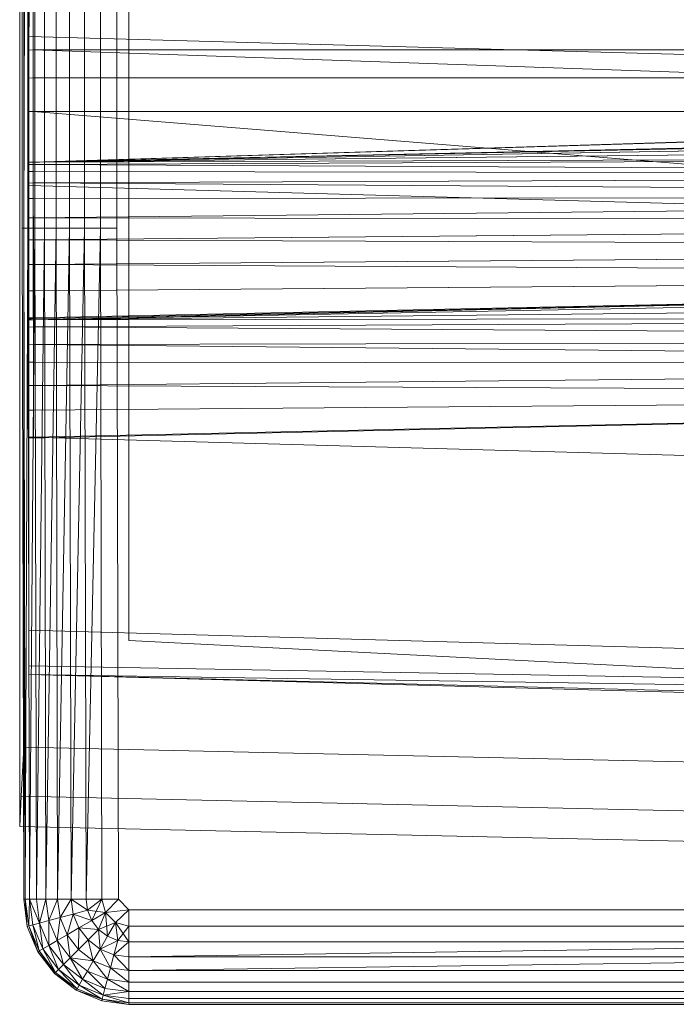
# Model space of a CAD drawing. Header units: metres. Extents: x 391.1 to 427.5, y 12.7 to 28.4.
# Tile 52 of 135: x 407.5527 to 407.6441, y 26.1113 to 26.2484. Entities that reach past the tile are written whole.
import ezdxf

# ---------------------------------------------------------------- set-up
doc = ezdxf.new("R2010")
doc.units = ezdxf.units.M
doc.layers.add('A-DETL-____-MBND', color=7, linetype='Continuous', lineweight=18)
doc.layers.add('A-GENM-____-OTLN', color=7, linetype='Continuous', lineweight=18)

# ---------------------------------------------------------------- blocks, each defined once
blk = doc.blocks.new('Family - LONDR55-XX_ZZ-ARQ-CAA-M3D-Londres55-154724-04_PCI_P1')
at = {"layer": 'A-DETL-____-MBND', "color": 253, "true_color": 0xaaaaaa}
for p, q in [((0.01465, 0.72691), (0.38826, 0.72691)), ((0.01465, 0.72691), (0.38826, 0.72691)), ((0.03874, 0.72747), (0.36709, 0.72747)), ((0.36709, 0.72747), (0.03874, 0.72747)), ((0.36709, 0.72691), (0.03874, 0.72691)), ((0.03874, 0.72691), (0.36709, 0.72691)), ((0.10805, 0.72711), (0.29485, 0.72711)), ((0.10805, 0.72711), (0.29485, 0.72711)), ((0.10805, 0.72691), (0.29485, 0.72691)), ((0.10805, 0.72691), (0.29485, 0.72691)), ((0.10805, 0.72691), (0.29485, 0.72691)), ((0.29485, 0.72691), (0.10805, 0.72631)), ((0.10805, 0.72631), (0.29485, 0.72691)), ((0.29485, 0.72711), (0.29485, 0.72691)), ((0.29485, 0.72711), (0.38826, 0.72691)), ((0.29485, 0.72711), (0.29485, 0.72691)), ((0.29485, 0.72711), (0.38826, 0.72691)), ((0.29485, 0.72711), (0.29485, 0.72691)), ((0.29485, 0.72691), (0.29485, 0.72631)), ((0.29485, 0.72691), (0.38826, 0.72671)), ((0.29485, 0.72691), (0.29485, 0.72631)), ((0.38826, 0.72691), (0.29485, 0.72691)), ((0.29485, 0.72691), (0.38826, 0.72671)), ((0.29485, 0.72691), (0.29485, 0.72631)), ((0.29485, 0.72691), (0.38826, 0.72691)), ((0.29485, 0.72691), (0.38826, 0.72671)), ((0.38826, 0.72671), (0.29485, 0.72631)), ((0.29485, 0.72631), (0.38826, 0.72671)), ((0.36709, 0.72747), (0.37392, 0.72747)), ((0.37392, 0.72747), (0.36709, 0.72747)), ((0.37392, 0.72725), (0.36709, 0.72691)), ((0.36709, 0.72691), (0.37392, 0.72725)), ((0.3742, 0.40749), (0.36709, 0.72691)), ((0.3742, 0.40749), (0.36709, 0.72691)), ((0.37392, 0.72747), (0.37814, 0.72747)), ((0.37814, 0.72747), (0.37392, 0.72747)), ((0.37814, 0.72747), (0.37392, 0.72725)), ((0.37392, 0.72725), (0.37814, 0.72747)), ((0.38104, 0.40776), (0.37392, 0.72725)), ((0.38104, 0.40776), (0.37392, 0.72725)), ((0.38526, 0.40793), (0.37814, 0.72747)), ((0.38526, 0.40793), (0.37814, 0.72747)), ((0.38826, 0.72691), (0.38826, 0.72671)), ((0.38826, 0.72691), (0.39205, 0.72641)), ((0.38826, 0.72691), (0.39205, 0.72641)), ((0.38826, 0.72691), (0.39205, 0.72641)), ((0.38826, 0.72691), (0.38826, 0.72671)), ((0.38826, 0.72691), (0.39205, 0.72641)), ((0.38826, 0.72691), (0.38826, 0.72671)), ((0.38826, 0.72671), (0.38826, 0.72611)), ((0.38826, 0.72671), (0.392, 0.72621)), ((0.38826, 0.72671), (0.38826, 0.72611)), ((0.39205, 0.72641), (0.38826, 0.72671)), ((0.38826, 0.72671), (0.392, 0.72621)), ((0.38826, 0.72671), (0.38826, 0.72611)), ((0.38826, 0.72671), (0.39205, 0.72641)), ((0.38826, 0.72671), (0.392, 0.72621)), ((0.10805, 0.72631), (0.29485, 0.72631)), ((0.10805, 0.72631), (0.29485, 0.72631)), ((0.29485, 0.72631), (0.10805, 0.72534)), ((0.10805, 0.72631), (0.29485, 0.72631)), ((0.10805, 0.72534), (0.29485, 0.72631)), ((0.10805, 0.72534), (0.29485, 0.72534)), ((0.10805, 0.72534), (0.29485, 0.72534)), ((0.10805, 0.72534), (0.29485, 0.72534)), ((0.12028, 0.7262), (0.28568, 0.7262)), ((0.1359, 0.7262), (0.27007, 0.7262)), ((0.26951, 0.7262), (0.13591, 0.7262)), ((0.13594, 0.72561), (0.27003, 0.72561)), ((0.13594, 0.72561), (0.27003, 0.72561)), ((0.27003, 0.72561), (0.13594, 0.72561)), ((0.13594, 0.72561), (0.27003, 0.72561)), ((0.24439, 0.7262), (0.26816, 0.7262)), ((0.26816, 0.7262), (0.28224, 0.21652)), ((0.26816, 0.7262), (0.28891, 0.7262)), ((0.28568, 0.7262), (0.26951, 0.2042)), ((0.26951, 0.7262), (0.27006, 0.7262)), ((0.26951, 0.2042), (0.28565, 0.7256)), ((0.26951, 0.2042), (0.28565, 0.7256)), ((0.27007, 0.7262), (0.27003, 0.72561)), ((0.27007, 0.7262), (0.27003, 0.72561)), ((0.27003, 0.72561), (0.27006, 0.7262)), ((0.27006, 0.7262), (0.27003, 0.72561)), ((0.27003, 0.72561), (0.27003, 0.44571)), ((0.27003, 0.72561), (0.27965, 0.44571)), ((0.27003, 0.72561), (0.27003, 0.44571)), ((0.28565, 0.7256), (0.27003, 0.72561)), ((0.27003, 0.72561), (0.28565, 0.7256)), ((0.27003, 0.72561), (0.27965, 0.44571)), ((0.27003, 0.72561), (0.27003, 0.44571)), ((0.27003, 0.72561), (0.27392, 0.72561)), ((0.27003, 0.72561), (0.27003, 0.44571)), ((0.27392, 0.72561), (0.27003, 0.72561)), ((0.27003, 0.21593), (0.28565, 0.7256)), ((0.27003, 0.21593), (0.28565, 0.7256)), ((0.27394, 0.7262), (0.27006, 0.7262)), ((0.28563, 0.7262), (0.27007, 0.7262)), ((0.27394, 0.7262), (0.27392, 0.72561)), ((0.27394, 0.7262), (0.27392, 0.72561)), ((0.27392, 0.72561), (0.27392, 0.44571)), ((0.27392, 0.72561), (0.27859, 0.72561)), ((0.27392, 0.72561), (0.27392, 0.44571)), ((0.27859, 0.72561), (0.27392, 0.72561)), ((0.27859, 0.7262), (0.27394, 0.7262)), ((0.27859, 0.7262), (0.27859, 0.72561)), ((0.27861, 0.7262), (0.27859, 0.72561)), ((0.27861, 0.7262), (0.27859, 0.7262)), ((0.27859, 0.72561), (0.27859, 0.7262)), ((0.27862, 0.7262), (0.27859, 0.72561)), ((0.27859, 0.72561), (0.27861, 0.7262)), ((0.27862, 0.7262), (0.27859, 0.72561)), ((0.27859, 0.72561), (0.27859, 0.44571)), ((0.27859, 0.72561), (0.30126, 0.44572)), ((0.27859, 0.72561), (0.27859, 0.44571)), ((0.3076, 0.72555), (0.27859, 0.72561)), ((0.27859, 0.72561), (0.3076, 0.72555)), ((0.27859, 0.72561), (0.30126, 0.44572)), ((0.27862, 0.7262), (0.27861, 0.7262)), ((0.30752, 0.7262), (0.27862, 0.7262)), ((0.28565, 0.7256), (0.27965, 0.44571)), ((0.27965, 0.44571), (0.28565, 0.7256)), ((0.28565, 0.7256), (0.27965, 0.44571)), ((0.27965, 0.44571), (0.28565, 0.7256)), ((0.28565, 0.7256), (0.27996, 0.44571)), ((0.27996, 0.44571), (0.28565, 0.7256)), ((0.28565, 0.7256), (0.28094, 0.44571)), ((0.28094, 0.44571), (0.28565, 0.7256)), ((0.28565, 0.7256), (0.28254, 0.44571)), ((0.28254, 0.44571), (0.28565, 0.7256)), ((0.28565, 0.7256), (0.28471, 0.44571)), ((0.28471, 0.44571), (0.28565, 0.7256)), ((0.28471, 0.44571), (0.28596, 0.7256)), ((0.28471, 0.44571), (0.28596, 0.7256)), ((0.28563, 0.7262), (0.28565, 0.7256)), ((0.28568, 0.7262), (0.28563, 0.7262)), ((0.28565, 0.7256), (0.28563, 0.7262)), ((0.28568, 0.7262), (0.28565, 0.7256)), ((0.28568, 0.7262), (0.28565, 0.7256)), ((0.28568, 0.7262), (0.28565, 0.7256)), ((0.28568, 0.7262), (0.28565, 0.7256)), ((0.28565, 0.7256), (0.28596, 0.7256)), ((0.28596, 0.7256), (0.28565, 0.7256)), ((0.28599, 0.7262), (0.28568, 0.7262)), ((0.28599, 0.7262), (0.28596, 0.7256)), ((0.28599, 0.7262), (0.28596, 0.7256)), ((0.28596, 0.7256), (0.28739, 0.44571)), ((0.28596, 0.7256), (0.28694, 0.7256)), ((0.28596, 0.7256), (0.28739, 0.44571)), ((0.28694, 0.7256), (0.28596, 0.7256)), ((0.28697, 0.7262), (0.28599, 0.7262)), ((0.28697, 0.7262), (0.28694, 0.7256)), ((0.28697, 0.7262), (0.28694, 0.7256)), ((0.28694, 0.7256), (0.28739, 0.44571)), ((0.28694, 0.7256), (0.28854, 0.7256)), ((0.28694, 0.7256), (0.28739, 0.44571)), ((0.28854, 0.7256), (0.28694, 0.7256)), ((0.28856, 0.7262), (0.28697, 0.7262)), ((0.28854, 0.7256), (0.28739, 0.44571)), ((0.28739, 0.44571), (0.28854, 0.7256)), ((0.28856, 0.7262), (0.28854, 0.7256)), ((0.28856, 0.7262), (0.28854, 0.7256)), ((0.28854, 0.7256), (0.29049, 0.44571)), ((0.28854, 0.7256), (0.29071, 0.7256)), ((0.28854, 0.7256), (0.29049, 0.44571)), ((0.29071, 0.7256), (0.28854, 0.7256)), ((0.29073, 0.7262), (0.28856, 0.7262)), ((0.28891, 0.7262), (0.30299, 0.21652)), ((0.28891, 0.7262), (0.32395, 0.7262)), ((0.29071, 0.7256), (0.29049, 0.44571)), ((0.29049, 0.44571), (0.29071, 0.7256)), ((0.29049, 0.44571), (0.29339, 0.7256)), ((0.29049, 0.44571), (0.29339, 0.7256)), ((0.29073, 0.7262), (0.29071, 0.7256)), ((0.29073, 0.7262), (0.29071, 0.7256)), ((0.29071, 0.7256), (0.29339, 0.7256)), ((0.29339, 0.7256), (0.29071, 0.7256)), ((0.2934, 0.7262), (0.29073, 0.7262)), ((0.2934, 0.7262), (0.29339, 0.7256)), ((0.2934, 0.7262), (0.29339, 0.7256)), ((0.29339, 0.7256), (0.2934, 0.7262)), ((0.2934, 0.7262), (0.29339, 0.7256)), ((0.29339, 0.7256), (0.29392, 0.44571)), ((0.29339, 0.7256), (0.29649, 0.7256)), ((0.29339, 0.7256), (0.29392, 0.44571)), ((0.29649, 0.7256), (0.29339, 0.7256)), ((0.29649, 0.7262), (0.2934, 0.7262)), ((0.29649, 0.7256), (0.29392, 0.44571)), ((0.29392, 0.44571), (0.29649, 0.7256)), ((0.29485, 0.72631), (0.29485, 0.72534)), ((0.29485, 0.72631), (0.38826, 0.72611)), ((0.29485, 0.72631), (0.29485, 0.72534)), ((0.29485, 0.72631), (0.38826, 0.72611)), ((0.29485, 0.72631), (0.29485, 0.72534)), ((0.29485, 0.72631), (0.38826, 0.72611)), ((0.38826, 0.72611), (0.29485, 0.72534)), ((0.29485, 0.72534), (0.38826, 0.72611)), ((0.29485, 0.72534), (0.29485, 0.72402)), ((0.29485, 0.72534), (0.38826, 0.72514)), ((0.29485, 0.72534), (0.29485, 0.72402)), ((0.29485, 0.72534), (0.38826, 0.72514)), ((0.29485, 0.72534), (0.29485, 0.72402)), ((0.29485, 0.72534), (0.38826, 0.72514)), ((0.29649, 0.7262), (0.29649, 0.7256)), ((0.29649, 0.7262), (0.29649, 0.7256)), ((0.29649, 0.7262), (0.29649, 0.7262)), ((0.29649, 0.7256), (0.29649, 0.7262)), ((0.2965, 0.7262), (0.29649, 0.7256)), ((0.2965, 0.7262), (0.29649, 0.7262)), ((0.29649, 0.7256), (0.29649, 0.7262)), ((0.2965, 0.7262), (0.29649, 0.7256)), ((0.29649, 0.7256), (0.29758, 0.44571)), ((0.29992, 0.7256), (0.29649, 0.7256)), ((0.29649, 0.7256), (0.29992, 0.7256)), ((0.29649, 0.7256), (0.29758, 0.44571)), ((0.29992, 0.7262), (0.2965, 0.7262)), ((0.29992, 0.7256), (0.29758, 0.44571)), ((0.29758, 0.44571), (0.29992, 0.7256)), ((0.29992, 0.7262), (0.29992, 0.7256)), ((0.29992, 0.7262), (0.29992, 0.7256)), ((0.29992, 0.7262), (0.29992, 0.7262)), ((0.29992, 0.7256), (0.29992, 0.7262)), ((0.29993, 0.7262), (0.29992, 0.7256)), ((0.29993, 0.7262), (0.29992, 0.7262)), ((0.29992, 0.7256), (0.29992, 0.7262)), ((0.29993, 0.7262), (0.29992, 0.7256)), ((0.29992, 0.7256), (0.30135, 0.44571)), ((0.29992, 0.7256), (0.30358, 0.7256)), ((0.29992, 0.7256), (0.30135, 0.44571)), ((0.30358, 0.7256), (0.29992, 0.7256)), ((0.30358, 0.7262), (0.29993, 0.7262)), ((0.3076, 0.72555), (0.30126, 0.44572)), ((0.30126, 0.44572), (0.3076, 0.72555)), ((0.30749, 0.7262), (0.30135, 0.44571)), ((0.30358, 0.7256), (0.30135, 0.44571)), ((0.30135, 0.44571), (0.30358, 0.7256)), ((0.30135, 0.44571), (0.30735, 0.7256)), ((0.30135, 0.44571), (0.30735, 0.7256)), ((0.3076, 0.72555), (0.30226, 0.44566)), ((0.30226, 0.44566), (0.3076, 0.72555)), ((0.30358, 0.7262), (0.30358, 0.7256)), ((0.30359, 0.7262), (0.30358, 0.7256)), ((0.30359, 0.7262), (0.30358, 0.7262)), ((0.30358, 0.7256), (0.30358, 0.7262)), ((0.30359, 0.7262), (0.30358, 0.7256)), ((0.30358, 0.7256), (0.30735, 0.7256)), ((0.30735, 0.7256), (0.30358, 0.7256)), ((0.30735, 0.7262), (0.30359, 0.7262)), ((0.3076, 0.72555), (0.30471, 0.44566)), ((0.30471, 0.44566), (0.3076, 0.72555)), ((0.3076, 0.72555), (0.30715, 0.44566)), ((0.30715, 0.44566), (0.3076, 0.72555)), ((0.30715, 0.44566), (0.3086, 0.72555)), ((0.30715, 0.44566), (0.3086, 0.72555)), ((0.30739, 0.7262), (0.30735, 0.7256)), ((0.30735, 0.7262), (0.30735, 0.7256)), ((0.30736, 0.7262), (0.30735, 0.7256)), ((0.30736, 0.7262), (0.30735, 0.7262)), ((0.30735, 0.7256), (0.30735, 0.7262)), ((0.30737, 0.7262), (0.30735, 0.7256)), ((0.30735, 0.7256), (0.30736, 0.7262)), ((0.30739, 0.7262), (0.30735, 0.7256)), ((0.30735, 0.7256), (0.30737, 0.7262)), ((0.30737, 0.7262), (0.30736, 0.7262)), ((0.30739, 0.7262), (0.30737, 0.7262)), ((0.30749, 0.7262), (0.30739, 0.7262)), ((0.30752, 0.7262), (0.3076, 0.72555)), ((0.30763, 0.7262), (0.30752, 0.7262)), ((0.3076, 0.72555), (0.30752, 0.7262)), ((0.30763, 0.7262), (0.3076, 0.72555)), ((0.30763, 0.7262), (0.3076, 0.72555)), ((0.3076, 0.72555), (0.3086, 0.72555)), ((0.3086, 0.72555), (0.3076, 0.72555)), ((0.30863, 0.7262), (0.30763, 0.7262)), ((0.30863, 0.7262), (0.3086, 0.72555)), ((0.30863, 0.7262), (0.3086, 0.72555)), ((0.3086, 0.72555), (0.31043, 0.44566)), ((0.3086, 0.72555), (0.31105, 0.72555)), ((0.3086, 0.72555), (0.31043, 0.44566)), ((0.31105, 0.72555), (0.3086, 0.72555)), ((0.31107, 0.7262), (0.30863, 0.7262)), ((0.31105, 0.72555), (0.31043, 0.44566)), ((0.31043, 0.44566), (0.31105, 0.72555)), ((0.31107, 0.7262), (0.31105, 0.72555)), ((0.31107, 0.7262), (0.31105, 0.72555)), ((0.31105, 0.72555), (0.31384, 0.44566)), ((0.31105, 0.72555), (0.31349, 0.72555)), ((0.31105, 0.72555), (0.31384, 0.44566)), ((0.31349, 0.72555), (0.31105, 0.72555)), ((0.3135, 0.7262), (0.31107, 0.7262)), ((0.3135, 0.7262), (0.31349, 0.72555)), ((0.3135, 0.7262), (0.31349, 0.72555)), ((0.31349, 0.72555), (0.31384, 0.44566)), ((0.31349, 0.72555), (0.31677, 0.72555)), ((0.31349, 0.72555), (0.31384, 0.44566)), ((0.31677, 0.72555), (0.31349, 0.72555)), ((0.31677, 0.7262), (0.3135, 0.7262)), ((0.31677, 0.72555), (0.31384, 0.44566)), ((0.31384, 0.44566), (0.31677, 0.72555)), ((0.31677, 0.7262), (0.31677, 0.72555)), ((0.31677, 0.7262), (0.31677, 0.72555)), ((0.31677, 0.7262), (0.31677, 0.7262)), ((0.31677, 0.72555), (0.31677, 0.7262)), ((0.32018, 0.7262), (0.31677, 0.7262)), ((0.31677, 0.7262), (0.31677, 0.72555)), ((0.31677, 0.72555), (0.31794, 0.44566)), ((0.32019, 0.72555), (0.31677, 0.72555)), ((0.31677, 0.72555), (0.32019, 0.72555)), ((0.31677, 0.72555), (0.31794, 0.44566)), ((0.32408, 0.7262), (0.31794, 0.44566)), ((0.32019, 0.72555), (0.31794, 0.44566)), ((0.31794, 0.44566), (0.32019, 0.72555)), ((0.31794, 0.44566), (0.32395, 0.72555)), ((0.31794, 0.44566), (0.32395, 0.72555)), ((0.32018, 0.7262), (0.32019, 0.72555)), ((0.32019, 0.7262), (0.32018, 0.7262)), ((0.32019, 0.72555), (0.32018, 0.7262)), ((0.32019, 0.7262), (0.32019, 0.72555)), ((0.3202, 0.7262), (0.32019, 0.72555)), ((0.3202, 0.7262), (0.32019, 0.7262)), ((0.32019, 0.72555), (0.32019, 0.7262)), ((0.3202, 0.7262), (0.32019, 0.72555)), ((0.32019, 0.72555), (0.32395, 0.72555)), ((0.32395, 0.72555), (0.32019, 0.72555)), ((0.32394, 0.7262), (0.3202, 0.7262)), ((0.32394, 0.7262), (0.32395, 0.72555)), ((0.32395, 0.7262), (0.32394, 0.7262)), ((0.32395, 0.72555), (0.32394, 0.7262)), ((0.32395, 0.7262), (0.33803, 0.21652)), ((0.32395, 0.7262), (0.35083, 0.7262)), ((0.32397, 0.7262), (0.32395, 0.72555)), ((0.32395, 0.7262), (0.32395, 0.72555)), ((0.32396, 0.7262), (0.32395, 0.72555)), ((0.32396, 0.7262), (0.32395, 0.7262)), ((0.32395, 0.72555), (0.32395, 0.7262)), ((0.32397, 0.7262), (0.32395, 0.72555)), ((0.32395, 0.72555), (0.32396, 0.7262)), ((0.32397, 0.7262), (0.32396, 0.7262)), ((0.32408, 0.7262), (0.32397, 0.7262)), ((0.35083, 0.7262), (0.36491, 0.21652)), ((0.35083, 0.7262), (0.35578, 0.7262)), ((0.35578, 0.7262), (0.36491, 0.21652)), ((0.35578, 0.7262), (0.35697, 0.7262)), ((0.35697, 0.7262), (0.36491, 0.21652)), ((0.35697, 0.7262), (0.36986, 0.21652)), ((0.35697, 0.7262), (0.37104, 0.21652)), ((0.392, 0.72621), (0.38826, 0.72611)), ((0.38826, 0.72611), (0.392, 0.72621)), ((0.38826, 0.72611), (0.38826, 0.72514)), ((0.38826, 0.72611), (0.39184, 0.72564)), ((0.38826, 0.72611), (0.38826, 0.72514)), ((0.38826, 0.72611), (0.39159, 0.7247)), ((0.38826, 0.72611), (0.38826, 0.72514)), ((0.38826, 0.72611), (0.39184, 0.72564)), ((0.38826, 0.72611), (0.39159, 0.7247)), ((0.38826, 0.72611), (0.39184, 0.72564)), ((0.39184, 0.72564), (0.39159, 0.7247)), ((0.39184, 0.72564), (0.39159, 0.7247)), ((0.39159, 0.7247), (0.39184, 0.72564)), ((0.392, 0.72621), (0.39184, 0.72564)), ((0.392, 0.72621), (0.39184, 0.72564)), ((0.39184, 0.72564), (0.392, 0.72621)), ((0.39184, 0.72564), (0.39518, 0.72425)), ((0.39184, 0.72564), (0.39518, 0.72425)), ((0.39184, 0.72564), (0.39548, 0.72477)), ((0.39184, 0.72564), (0.39548, 0.72477)), ((0.39184, 0.72564), (0.39518, 0.72425)), ((0.39205, 0.72641), (0.392, 0.72621)), ((0.39205, 0.72641), (0.392, 0.72621)), ((0.392, 0.72621), (0.39205, 0.72641)), ((0.392, 0.72621), (0.39548, 0.72477)), ((0.392, 0.72621), (0.39548, 0.72477)), ((0.392, 0.72621), (0.39558, 0.72494)), ((0.392, 0.72621), (0.39558, 0.72494)), ((0.392, 0.72621), (0.39548, 0.72477)), ((0.39205, 0.72641), (0.39558, 0.72494)), ((0.39205, 0.72641), (0.39558, 0.72494)), ((0.39205, 0.72641), (0.39558, 0.72494)), ((0.39205, 0.72641), (0.39558, 0.72494)), ((0.10805, 0.72402), (0.29485, 0.72402)), ((0.10805, 0.72402), (0.29485, 0.72402)), ((0.10805, 0.72402), (0.29485, 0.72402)), ((0.38826, 0.72514), (0.29485, 0.72402)), ((0.29485, 0.72402), (0.38826, 0.72514)), ((0.29485, 0.72402), (0.38826, 0.72382)), ((0.29485, 0.72402), (0.29485, 0.72239)), ((0.29485, 0.72402), (0.38826, 0.72382)), ((0.29485, 0.72402), (0.29485, 0.72239)), ((0.29485, 0.72402), (0.38826, 0.72382)), ((0.38826, 0.72514), (0.38826, 0.72382)), ((0.39159, 0.7247), (0.38826, 0.72514)), ((0.38826, 0.72514), (0.38826, 0.72382)), ((0.39159, 0.7247), (0.38826, 0.72514)), ((0.38826, 0.72514), (0.39159, 0.7247)), ((0.38826, 0.72514), (0.38826, 0.72382)), ((0.39159, 0.7247), (0.38826, 0.72382)), ((0.38826, 0.72382), (0.39159, 0.7247)), ((0.39159, 0.7247), (0.39125, 0.72342)), ((0.39159, 0.7247), (0.39125, 0.72342)), ((0.39125, 0.72342), (0.39159, 0.7247)), ((0.39159, 0.7247), (0.3947, 0.72341)), ((0.39159, 0.7247), (0.3947, 0.72341)), ((0.39159, 0.7247), (0.39518, 0.72425)), ((0.39159, 0.7247), (0.39518, 0.72425)), ((0.39159, 0.7247), (0.3947, 0.72341)), ((0.39518, 0.72425), (0.3947, 0.72341)), ((0.39518, 0.72425), (0.3947, 0.72341)), ((0.3947, 0.72341), (0.39518, 0.72425)), ((0.39548, 0.72477), (0.39518, 0.72425)), ((0.39548, 0.72477), (0.39518, 0.72425)), ((0.39518, 0.72425), (0.39548, 0.72477)), ((0.39518, 0.72425), (0.39805, 0.72205)), ((0.39518, 0.72425), (0.39805, 0.72205)), ((0.39518, 0.72425), (0.39847, 0.72247)), ((0.39518, 0.72425), (0.39847, 0.72247)), ((0.39518, 0.72425), (0.39805, 0.72205)), ((0.39558, 0.72494), (0.39548, 0.72477)), ((0.39558, 0.72494), (0.39548, 0.72477)), ((0.39548, 0.72477), (0.39558, 0.72494)), ((0.39548, 0.72477), (0.39847, 0.72247)), ((0.39548, 0.72477), (0.39847, 0.72247)), ((0.39548, 0.72477), (0.39862, 0.72262)), ((0.39548, 0.72477), (0.39862, 0.72262)), ((0.39548, 0.72477), (0.39847, 0.72247)), ((0.39558, 0.72494), (0.39862, 0.72262)), ((0.39558, 0.72494), (0.39862, 0.72262)), ((0.39558, 0.72494), (0.39862, 0.72262)), ((0.39558, 0.72494), (0.39862, 0.72262)), ((0.38826, 0.72382), (0.29485, 0.72239)), ((0.29485, 0.72239), (0.38826, 0.72382)), ((0.38826, 0.72382), (0.38826, 0.72219)), ((0.38826, 0.72382), (0.39125, 0.72342)), ((0.38826, 0.72382), (0.38826, 0.72219)), ((0.38826, 0.72382), (0.39125, 0.72342)), ((0.38826, 0.72382), (0.38826, 0.72219)), ((0.38826, 0.72382), (0.39125, 0.72342)), ((0.39125, 0.72342), (0.38826, 0.72219)), ((0.38826, 0.72219), (0.39125, 0.72342)), ((0.39125, 0.72342), (0.39083, 0.72185)), ((0.39125, 0.72342), (0.39083, 0.72185)), ((0.39083, 0.72185), (0.39125, 0.72342)), ((0.39125, 0.72342), (0.39404, 0.72227)), ((0.39125, 0.72342), (0.39404, 0.72227)), ((0.39125, 0.72342), (0.3947, 0.72341)), ((0.39125, 0.72342), (0.3947, 0.72341)), ((0.39125, 0.72342), (0.39404, 0.72227)), ((0.3947, 0.72341), (0.39404, 0.72227)), ((0.3947, 0.72341), (0.39404, 0.72227)), ((0.39404, 0.72227), (0.3947, 0.72341)), ((0.3947, 0.72341), (0.39736, 0.72136)), ((0.3947, 0.72341), (0.39736, 0.72136)), ((0.3947, 0.72341), (0.39805, 0.72205)), ((0.3947, 0.72341), (0.39805, 0.72205)), ((0.3947, 0.72341), (0.39736, 0.72136)), ((0.39847, 0.72247), (0.39805, 0.72205)), ((0.39847, 0.72247), (0.39805, 0.72205)), ((0.39805, 0.72205), (0.39847, 0.72247)), ((0.39862, 0.72262), (0.39847, 0.72247)), ((0.39862, 0.72262), (0.39847, 0.72247)), ((0.39847, 0.72247), (0.39862, 0.72262)), ((0.39847, 0.72247), (0.40077, 0.71948)), ((0.39847, 0.72247), (0.40077, 0.71948)), ((0.39847, 0.72247), (0.40077, 0.71948)), ((0.39862, 0.72262), (0.40094, 0.71958)), ((0.39862, 0.72262), (0.40094, 0.71958)), ((0.39862, 0.72262), (0.40094, 0.71958)), ((0.39862, 0.72262), (0.40077, 0.71948)), ((0.39862, 0.72262), (0.40094, 0.71958)), ((0.39862, 0.72262), (0.40077, 0.71948)), ((0.10805, 0.72239), (0.29485, 0.72239)), ((0.10805, 0.72239), (0.29485, 0.72239)), ((0.10805, 0.72239), (0.29485, 0.72239)), ((0.29485, 0.72239), (0.38826, 0.72219)), ((0.29485, 0.72239), (0.29485, 0.72051)), ((0.29485, 0.72239), (0.38826, 0.72219)), ((0.29485, 0.72239), (0.29485, 0.72051)), ((0.29485, 0.72239), (0.38826, 0.72219)), ((0.38826, 0.72219), (0.29485, 0.72051)), ((0.29485, 0.72051), (0.38826, 0.72219)), ((0.38826, 0.72219), (0.38826, 0.72031)), ((0.38826, 0.72219), (0.39083, 0.72185)), ((0.38826, 0.72219), (0.38826, 0.72031)), ((0.38826, 0.72219), (0.39083, 0.72185)), ((0.38826, 0.72219), (0.38826, 0.72031)), ((0.38826, 0.72219), (0.39083, 0.72185)), ((0.39083, 0.72185), (0.38826, 0.72031)), ((0.38826, 0.72031), (0.39083, 0.72185)), ((0.39083, 0.72185), (0.39034, 0.72003)), ((0.39083, 0.72185), (0.39034, 0.72003)), ((0.39034, 0.72003), (0.39083, 0.72185)), ((0.39083, 0.72185), (0.39404, 0.72227)), ((0.39083, 0.72185), (0.39404, 0.72227)), ((0.39083, 0.72185), (0.39322, 0.72086)), ((0.39083, 0.72185), (0.39322, 0.72086)), ((0.39083, 0.72185), (0.39322, 0.72086)), ((0.39404, 0.72227), (0.39322, 0.72086)), ((0.39404, 0.72227), (0.39322, 0.72086)), ((0.39322, 0.72086), (0.39404, 0.72227)), ((0.39404, 0.72227), (0.39643, 0.72043)), ((0.39404, 0.72227), (0.39643, 0.72043)), ((0.39404, 0.72227), (0.39736, 0.72136)), ((0.39404, 0.72227), (0.39736, 0.72136)), ((0.39404, 0.72227), (0.39643, 0.72043)), ((0.39736, 0.72136), (0.39643, 0.72043)), ((0.39736, 0.72136), (0.39643, 0.72043)), ((0.39643, 0.72043), (0.39736, 0.72136)), ((0.39805, 0.72205), (0.39736, 0.72136)), ((0.39805, 0.72205), (0.39736, 0.72136)), ((0.39736, 0.72136), (0.39805, 0.72205)), ((0.39736, 0.72136), (0.39941, 0.7187)), ((0.39736, 0.72136), (0.39941, 0.7187)), ((0.39736, 0.72136), (0.40025, 0.71918)), ((0.39736, 0.72136), (0.40025, 0.71918)), ((0.39736, 0.72136), (0.39941, 0.7187)), ((0.39805, 0.72205), (0.40025, 0.71918)), ((0.39805, 0.72205), (0.40025, 0.71918)), ((0.39805, 0.72205), (0.40077, 0.71948)), ((0.39805, 0.72205), (0.40077, 0.71948)), ((0.39805, 0.72205), (0.40025, 0.71918)), ((0.10805, 0.72051), (0.29485, 0.72051)), ((0.10805, 0.72051), (0.29485, 0.72051)), ((0.10805, 0.72051), (0.29485, 0.72051)), ((0.29485, 0.72051), (0.38826, 0.72031)), ((0.29485, 0.72051), (0.29485, 0.71843)), ((0.29485, 0.72051), (0.38826, 0.72031)), ((0.29485, 0.72051), (0.29485, 0.71843)), ((0.29485, 0.72051), (0.38826, 0.72031)), ((0.38826, 0.72031), (0.29485, 0.71843)), ((0.29485, 0.71843), (0.38826, 0.72031)), ((0.38826, 0.72031), (0.38826, 0.71823)), ((0.38826, 0.72031), (0.39034, 0.72003)), ((0.38826, 0.72031), (0.38826, 0.71823)), ((0.38826, 0.72031), (0.3898, 0.71802)), ((0.38826, 0.72031), (0.38826, 0.71823)), ((0.38826, 0.72031), (0.39034, 0.72003)), ((0.38826, 0.72031), (0.3898, 0.71802)), ((0.38826, 0.72031), (0.39034, 0.72003)), ((0.39034, 0.72003), (0.3898, 0.71802)), ((0.39034, 0.72003), (0.3898, 0.71802)), ((0.3898, 0.71802), (0.39034, 0.72003)), ((0.39034, 0.72003), (0.39322, 0.72086)), ((0.39034, 0.72003), (0.39322, 0.72086)), ((0.39034, 0.72003), (0.39228, 0.71923)), ((0.39034, 0.72003), (0.39124, 0.71743)), ((0.39034, 0.72003), (0.39228, 0.71923)), ((0.39034, 0.72003), (0.39124, 0.71743)), ((0.39034, 0.72003), (0.39228, 0.71923)), ((0.39322, 0.72086), (0.39228, 0.71923)), ((0.39322, 0.72086), (0.39228, 0.71923)), ((0.39228, 0.71923), (0.39322, 0.72086)), ((0.39322, 0.72086), (0.39528, 0.71928)), ((0.39322, 0.72086), (0.39528, 0.71928)), ((0.39322, 0.72086), (0.39643, 0.72043)), ((0.39322, 0.72086), (0.39643, 0.72043)), ((0.39322, 0.72086), (0.39528, 0.71928)), ((0.39643, 0.72043), (0.39528, 0.71928)), ((0.39643, 0.72043), (0.39528, 0.71928)), ((0.39528, 0.71928), (0.39643, 0.72043)), ((0.39643, 0.72043), (0.39827, 0.71804)), ((0.39643, 0.72043), (0.39686, 0.71722)), ((0.39643, 0.72043), (0.39827, 0.71804)), ((0.39643, 0.72043), (0.39686, 0.71722)), ((0.39643, 0.72043), (0.39941, 0.7187)), ((0.39643, 0.72043), (0.39941, 0.7187)), ((0.39643, 0.72043), (0.39827, 0.71804)), ((0.10805, 0.71843), (0.29485, 0.71843)), ((0.10805, 0.71843), (0.29485, 0.71843)), ((0.10805, 0.71843), (0.29485, 0.71843)), ((0.29485, 0.71843), (0.38826, 0.71823)), ((0.29485, 0.71843), (0.29485, 0.71621)), ((0.29485, 0.71843), (0.38826, 0.71823)), ((0.29485, 0.71843), (0.29485, 0.71621)), ((0.29485, 0.71843), (0.38826, 0.71823)), ((0.39228, 0.71923), (0.39124, 0.71743)), ((0.39228, 0.71923), (0.39124, 0.71743)), ((0.39124, 0.71743), (0.39228, 0.71923)), ((0.39228, 0.71923), (0.39528, 0.71928)), ((0.39228, 0.71923), (0.39528, 0.71928)), ((0.39228, 0.71923), (0.39395, 0.71795)), ((0.39228, 0.71923), (0.39248, 0.71648)), ((0.39228, 0.71923), (0.39395, 0.71795)), ((0.39228, 0.71923), (0.39248, 0.71648)), ((0.39228, 0.71923), (0.39395, 0.71795)), ((0.39528, 0.71928), (0.39395, 0.71795)), ((0.39528, 0.71928), (0.39395, 0.71795)), ((0.39395, 0.71795), (0.39528, 0.71928)), ((0.39528, 0.71928), (0.39686, 0.71722)), ((0.39528, 0.71928), (0.39686, 0.71722)), ((0.39528, 0.71928), (0.39686, 0.71722)), ((0.39941, 0.7187), (0.39827, 0.71804)), ((0.39941, 0.7187), (0.39827, 0.71804)), ((0.39827, 0.71804), (0.39941, 0.7187)), ((0.40025, 0.71918), (0.39941, 0.7187)), ((0.40025, 0.71918), (0.39941, 0.7187)), ((0.39941, 0.7187), (0.40025, 0.71918)), ((0.39941, 0.7187), (0.4007, 0.71559)), ((0.39941, 0.7187), (0.4007, 0.71559)), ((0.39941, 0.7187), (0.40164, 0.71584)), ((0.39941, 0.7187), (0.40164, 0.71584)), ((0.39941, 0.7187), (0.4007, 0.71559)), ((0.40077, 0.71948), (0.40025, 0.71918)), ((0.40077, 0.71948), (0.40025, 0.71918)), ((0.40025, 0.71918), (0.40077, 0.71948)), ((0.40025, 0.71918), (0.40164, 0.71584)), ((0.40025, 0.71918), (0.40164, 0.71584)), ((0.40025, 0.71918), (0.40221, 0.716)), ((0.40025, 0.71918), (0.40221, 0.716)), ((0.40025, 0.71918), (0.40164, 0.71584)), ((0.40094, 0.71958), (0.40077, 0.71948)), ((0.40094, 0.71958), (0.40077, 0.71948)), ((0.40077, 0.71948), (0.40094, 0.71958)), ((0.40077, 0.71948), (0.40221, 0.716)), ((0.40077, 0.71948), (0.40221, 0.716)), ((0.40077, 0.71948), (0.40221, 0.716)), ((0.40094, 0.71958), (0.40241, 0.71605)), ((0.40094, 0.71958), (0.40241, 0.71605)), ((0.40094, 0.71958), (0.40241, 0.71605)), ((0.40094, 0.71958), (0.40221, 0.716)), ((0.40094, 0.71958), (0.40241, 0.71605)), ((0.40094, 0.71958), (0.40221, 0.716)), ((0.38826, 0.71823), (0.29485, 0.71621)), ((0.29485, 0.71621), (0.38826, 0.71823)), ((0.38826, 0.71823), (0.38826, 0.71601)), ((0.3898, 0.71802), (0.38826, 0.71823)), ((0.38826, 0.71823), (0.38826, 0.71601)), ((0.3898, 0.71802), (0.38826, 0.71823)), ((0.38826, 0.71823), (0.3898, 0.71802)), ((0.38826, 0.71823), (0.38826, 0.71601)), ((0.3898, 0.71802), (0.38826, 0.71601)), ((0.3898, 0.71802), (0.38826, 0.71601)), ((0.38826, 0.71601), (0.3898, 0.71802)), ((0.38826, 0.71601), (0.39124, 0.71743)), ((0.38826, 0.71601), (0.39124, 0.71743)), ((0.3898, 0.71802), (0.39013, 0.71551)), ((0.3898, 0.71802), (0.39124, 0.71743)), ((0.3898, 0.71802), (0.39124, 0.71743)), ((0.3898, 0.71802), (0.39124, 0.71743)), ((0.39124, 0.71743), (0.39013, 0.71551)), ((0.39124, 0.71743), (0.39013, 0.71551)), ((0.39013, 0.71551), (0.39124, 0.71743)), ((0.39124, 0.71743), (0.39248, 0.71648)), ((0.39124, 0.71743), (0.39248, 0.71648)), ((0.39124, 0.71743), (0.39248, 0.71648)), ((0.39395, 0.71795), (0.39248, 0.71648)), ((0.39395, 0.71795), (0.39248, 0.71648)), ((0.39248, 0.71648), (0.39395, 0.71795)), ((0.39395, 0.71795), (0.39523, 0.71628)), ((0.39395, 0.71795), (0.39523, 0.71628)), ((0.39395, 0.71795), (0.39686, 0.71722)), ((0.39395, 0.71795), (0.39523, 0.71628)), ((0.39395, 0.71795), (0.39686, 0.71722)), ((0.39686, 0.71722), (0.39523, 0.71628)), ((0.39686, 0.71722), (0.39523, 0.71628)), ((0.39523, 0.71628), (0.39686, 0.71722)), ((0.39827, 0.71804), (0.39686, 0.71722)), ((0.39827, 0.71804), (0.39686, 0.71722)), ((0.39686, 0.71722), (0.39827, 0.71804)), ((0.39686, 0.71722), (0.39785, 0.71483)), ((0.39686, 0.71722), (0.39785, 0.71483)), ((0.39686, 0.71722), (0.39942, 0.71525)), ((0.39686, 0.71722), (0.39785, 0.71483)), ((0.39686, 0.71722), (0.39942, 0.71525)), ((0.39827, 0.71804), (0.39942, 0.71525)), ((0.39827, 0.71804), (0.39942, 0.71525)), ((0.39827, 0.71804), (0.4007, 0.71559)), ((0.39827, 0.71804), (0.4007, 0.71559)), ((0.39827, 0.71804), (0.39942, 0.71525)), ((0.10805, 0.71621), (0.29485, 0.71621)), ((0.10805, 0.71621), (0.29485, 0.71621)), ((0.10805, 0.71621), (0.29485, 0.71621)), ((0.29485, 0.71621), (0.38826, 0.71601)), ((0.29485, 0.71621), (0.29485, 0.71393)), ((0.29485, 0.71621), (0.38826, 0.71601)), ((0.29485, 0.71621), (0.29485, 0.71393)), ((0.29485, 0.71621), (0.38826, 0.71601)), ((0.38826, 0.71601), (0.38826, 0.71373)), ((0.38826, 0.71601), (0.39013, 0.71551)), ((0.38826, 0.71601), (0.38826, 0.71373)), ((0.38826, 0.71373), (0.38826, 0.71601)), ((0.38826, 0.71601), (0.39013, 0.71551)), ((0.38826, 0.71601), (0.39013, 0.71551)), ((0.39248, 0.71648), (0.39013, 0.71551)), ((0.39013, 0.71551), (0.39248, 0.71648)), ((0.39013, 0.71551), (0.39248, 0.71648)), ((0.39248, 0.71648), (0.39151, 0.71413)), ((0.39248, 0.71648), (0.39343, 0.71524)), ((0.39248, 0.71648), (0.39343, 0.71524)), ((0.39248, 0.71648), (0.39523, 0.71628)), ((0.39248, 0.71648), (0.39343, 0.71524)), ((0.39248, 0.71648), (0.39523, 0.71628)), ((0.39523, 0.71628), (0.39343, 0.71524)), ((0.39523, 0.71628), (0.39343, 0.71524)), ((0.39343, 0.71524), (0.39523, 0.71628)), ((0.39523, 0.71628), (0.39402, 0.7138)), ((0.39402, 0.7138), (0.39523, 0.71628)), ((0.39523, 0.71628), (0.39603, 0.71434)), ((0.39523, 0.71628), (0.39603, 0.71434)), ((0.39523, 0.71628), (0.39785, 0.71483)), ((0.39523, 0.71628), (0.39603, 0.71434)), ((0.39523, 0.71628), (0.39785, 0.71483)), ((0.40164, 0.71584), (0.4007, 0.71559)), ((0.40164, 0.71584), (0.4007, 0.71559)), ((0.4007, 0.71559), (0.40164, 0.71584)), ((0.40164, 0.71584), (0.40114, 0.71226)), ((0.40114, 0.71226), (0.40164, 0.71584)), ((0.40221, 0.716), (0.40164, 0.71584)), ((0.40221, 0.716), (0.40164, 0.71584)), ((0.40164, 0.71584), (0.40221, 0.716)), ((0.40164, 0.71584), (0.40211, 0.71226)), ((0.40164, 0.71584), (0.40211, 0.71226)), ((0.40164, 0.71584), (0.40271, 0.71226)), ((0.40164, 0.71584), (0.40211, 0.71226)), ((0.40164, 0.71584), (0.40271, 0.71226)), ((0.40241, 0.71605), (0.40221, 0.716)), ((0.40241, 0.71605), (0.40221, 0.716)), ((0.40221, 0.716), (0.40241, 0.71605)), ((0.40221, 0.716), (0.40271, 0.71226)), ((0.40221, 0.716), (0.40271, 0.71226)), ((0.40221, 0.716), (0.40291, 0.71226)), ((0.40221, 0.716), (0.40291, 0.71226)), ((0.40221, 0.716), (0.40271, 0.71226)), ((0.40241, 0.71605), (0.40291, 0.71226)), ((0.40241, 0.71605), (0.40291, 0.71226)), ((0.40241, 0.71605), (0.40291, 0.71226)), ((0.40241, 0.71605), (0.40291, 0.71226)), ((0.39013, 0.71551), (0.38826, 0.71373)), ((0.38826, 0.71373), (0.39013, 0.71551)), ((0.38826, 0.71373), (0.39013, 0.71551)), ((0.39013, 0.71551), (0.38973, 0.71226)), ((0.38973, 0.71226), (0.39013, 0.71551)), ((0.39013, 0.71551), (0.39151, 0.71413)), ((0.39013, 0.71551), (0.39151, 0.71413)), ((0.39013, 0.71551), (0.39343, 0.71524)), ((0.39013, 0.71551), (0.39151, 0.71413)), ((0.39013, 0.71551), (0.39343, 0.71524)), ((0.39343, 0.71524), (0.39151, 0.71413)), ((0.39343, 0.71524), (0.39151, 0.71413)), ((0.39151, 0.71413), (0.39343, 0.71524)), ((0.39343, 0.71524), (0.39402, 0.7138)), ((0.39343, 0.71524), (0.39402, 0.7138)), ((0.39343, 0.71524), (0.39402, 0.7138)), ((0.39402, 0.7138), (0.39603, 0.71434)), ((0.39402, 0.7138), (0.39603, 0.71434)), ((0.39402, 0.7138), (0.39603, 0.71434)), ((0.39603, 0.71434), (0.39423, 0.71226)), ((0.39423, 0.71226), (0.39603, 0.71434)), ((0.39785, 0.71483), (0.39603, 0.71434)), ((0.39785, 0.71483), (0.39603, 0.71434)), ((0.39603, 0.71434), (0.39785, 0.71483)), ((0.39603, 0.71434), (0.39631, 0.71226)), ((0.39603, 0.71434), (0.39631, 0.71226)), ((0.39603, 0.71434), (0.39819, 0.71226)), ((0.39603, 0.71434), (0.39631, 0.71226)), ((0.39603, 0.71434), (0.39819, 0.71226)), ((0.39942, 0.71525), (0.39785, 0.71483)), ((0.39942, 0.71525), (0.39785, 0.71483)), ((0.39785, 0.71483), (0.39942, 0.71525)), ((0.39785, 0.71483), (0.39819, 0.71226)), ((0.39785, 0.71483), (0.39819, 0.71226)), ((0.39785, 0.71483), (0.39982, 0.71226)), ((0.39785, 0.71483), (0.39819, 0.71226)), ((0.39785, 0.71483), (0.39982, 0.71226)), ((0.4007, 0.71559), (0.39942, 0.71525)), ((0.4007, 0.71559), (0.39942, 0.71525)), ((0.39942, 0.71525), (0.4007, 0.71559)), ((0.39942, 0.71525), (0.39982, 0.71226)), ((0.39942, 0.71525), (0.39982, 0.71226)), ((0.39942, 0.71525), (0.40114, 0.71226)), ((0.39942, 0.71525), (0.39982, 0.71226)), ((0.39942, 0.71525), (0.40114, 0.71226)), ((0.4007, 0.71559), (0.40114, 0.71226)), ((0.4007, 0.71559), (0.40114, 0.71226)), ((0.4007, 0.71559), (0.40114, 0.71226)), ((0.10805, 0.71393), (0.29485, 0.71393)), ((0.10805, 0.71393), (0.29485, 0.71393)), ((0.10805, 0.71393), (0.29485, 0.71393)), ((0.29485, 0.71393), (0.38826, 0.71373)), ((0.29485, 0.71393), (0.38826, 0.71373)), ((0.29485, 0.71393), (0.38826, 0.71373)), ((0.38826, 0.71373), (0.38973, 0.71226)), ((0.38826, 0.71373), (0.38973, 0.71226)), ((0.38826, 0.71373), (0.38973, 0.71226)), ((0.39151, 0.71413), (0.38973, 0.71226)), ((0.38973, 0.71226), (0.39151, 0.71413)), ((0.38973, 0.71226), (0.39151, 0.71413)), ((0.39151, 0.71413), (0.39201, 0.71226)), ((0.39151, 0.71413), (0.39402, 0.7138)), ((0.39151, 0.71413), (0.39201, 0.71226)), ((0.39151, 0.71413), (0.39402, 0.7138)), ((0.39151, 0.71413), (0.39423, 0.71226)), ((0.39151, 0.71413), (0.39201, 0.71226)), ((0.39151, 0.71413), (0.39402, 0.7138)), ((0.39151, 0.71413), (0.39423, 0.71226)), ((0.39402, 0.7138), (0.39201, 0.71226)), ((0.39402, 0.7138), (0.39423, 0.71226)), ((0.39402, 0.7138), (0.39423, 0.71226)), ((0.39402, 0.7138), (0.39423, 0.71226)), ((0.35226, 0.71226), (0.04887, 0.71226)), ((0.35226, 0.71226), (0.04887, 0.71226)), ((0.3592, 0.57586), (0.35226, 0.71226)), ((0.35226, 0.71226), (0.36063, 0.54781)), ((0.38973, 0.71226), (0.38973, 0.57723)), ((0.38973, 0.71226), (0.39201, 0.71226)), ((0.38973, 0.71226), (0.38973, 0.57723)), ((0.38973, 0.71226), (0.39201, 0.71226)), ((0.38973, 0.71226), (0.38973, 0.57723)), ((0.38973, 0.71226), (0.39201, 0.71226)), ((0.39201, 0.71226), (0.39201, 0.57723)), ((0.39201, 0.71226), (0.39423, 0.71226)), ((0.39201, 0.71226), (0.39201, 0.57723)), ((0.39423, 0.71226), (0.39201, 0.71226)), ((0.39201, 0.71226), (0.39423, 0.71226)), ((0.39201, 0.71226), (0.39201, 0.57723)), ((0.39423, 0.71226), (0.39423, 0.57723)), ((0.39423, 0.71226), (0.39631, 0.71226)), ((0.39423, 0.71226), (0.39423, 0.57723)), ((0.39423, 0.71226), (0.39631, 0.71226)), ((0.39423, 0.71226), (0.39423, 0.57723)), ((0.39631, 0.71226), (0.39423, 0.57723)), ((0.39423, 0.71226), (0.39631, 0.71226)), ((0.39423, 0.57723), (0.39631, 0.71226)), ((0.39631, 0.71226), (0.39631, 0.57723)), ((0.39819, 0.71226), (0.39631, 0.71226)), ((0.39631, 0.71226), (0.39631, 0.57723)), ((0.39819, 0.71226), (0.39631, 0.71226)), ((0.39631, 0.71226), (0.39819, 0.71226)), ((0.39631, 0.71226), (0.39631, 0.57723)), ((0.39819, 0.71226), (0.39631, 0.57723)), ((0.39631, 0.57723), (0.39819, 0.71226)), ((0.39819, 0.71226), (0.39819, 0.57723)), ((0.39982, 0.71226), (0.39819, 0.71226)), ((0.39819, 0.71226), (0.39819, 0.57723)), ((0.39982, 0.71226), (0.39819, 0.71226)), ((0.39819, 0.71226), (0.39982, 0.71226)), ((0.39819, 0.71226), (0.39819, 0.57723)), ((0.39982, 0.71226), (0.39982, 0.57723)), ((0.40114, 0.71226), (0.39982, 0.71226)), ((0.39982, 0.71226), (0.39982, 0.57723)), ((0.40114, 0.71226), (0.39982, 0.71226)), ((0.39982, 0.71226), (0.40114, 0.71226)), ((0.39982, 0.71226), (0.39982, 0.57723)), ((0.40114, 0.71226), (0.40114, 0.57723)), ((0.40114, 0.71226), (0.40211, 0.71226)), ((0.40114, 0.71226), (0.40114, 0.57723)), ((0.40114, 0.71226), (0.40211, 0.71226)), ((0.40114, 0.71226), (0.40114, 0.57723)), ((0.40114, 0.71226), (0.40211, 0.71226)), ((0.40211, 0.71226), (0.40211, 0.57723)), ((0.40271, 0.71226), (0.40211, 0.71226)), ((0.40211, 0.71226), (0.40211, 0.57723)), ((0.40271, 0.71226), (0.40211, 0.71226)), ((0.40211, 0.71226), (0.40271, 0.71226)), ((0.40211, 0.71226), (0.40211, 0.57723)), ((0.40271, 0.71226), (0.40271, 0.57723)), ((0.40291, 0.71226), (0.40271, 0.71226)), ((0.40271, 0.71226), (0.40271, 0.57723)), ((0.40291, 0.71226), (0.40271, 0.71226)), ((0.40271, 0.71226), (0.40291, 0.71226)), ((0.40271, 0.71226), (0.40271, 0.57723)), ((0.40291, 0.71226), (0.40291, 0.57723)), ((0.40291, 0.71226), (0.40291, 0.57723)), ((0.40291, 0.71226), (0.40291, 0.57723)), ((0.40291, 0.71226), (0.40291, 0.57723))]:
    blk.add_line(p, q, dxfattribs=at)
blk = doc.blocks.new('Family - Inodor P1-154803-04_PCI_P1')
at = {"extrusion": (0, 0, -1), "zscale": -1, "rotation": 180}
blk.add_blockref('Family - LONDR55-XX_ZZ-ARQ-CAA-M3D-Londres55-154724-04_PCI_P1', (0, 0), dxfattribs=at)
blk = doc.blocks.new('LONDR55-XX_ZZ-ARQ-CAA-M3D-Londres55_ifc-1-04_PCI_P1')
at = {"layer": 'A-GENM-____-OTLN', "color": 253, "lineweight": 18, "true_color": 0xaaaaaa, "rotation": 270}
blk.add_blockref('Family - Inodor P1-154803-04_PCI_P1', (408.28015, 26.51417), dxfattribs=at)

msp = doc.modelspace()

# ---------------------------------------------------------------- block references
at = {"lineweight": 5}
msp.add_blockref('LONDR55-XX_ZZ-ARQ-CAA-M3D-Londres55_ifc-1-04_PCI_P1', (0, 0), dxfattribs=at)

doc.saveas('drawing.dxf')
